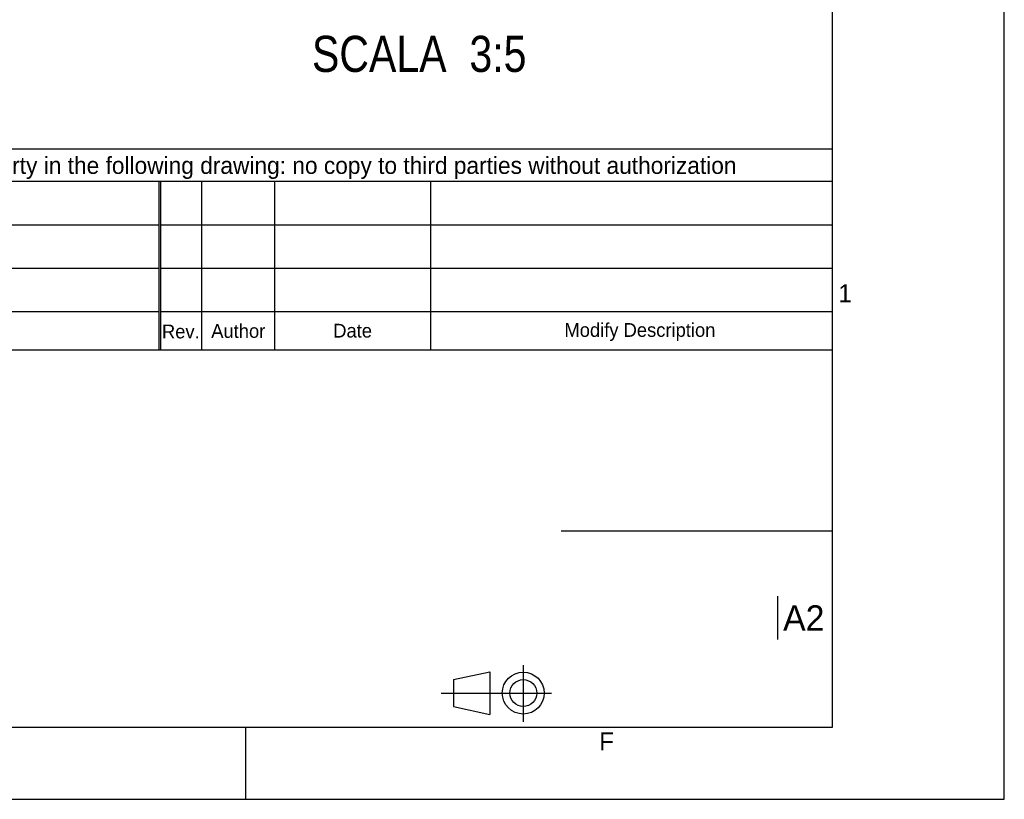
# Model space of a CAD drawing. Header units: millimetres. Extents: x 0 to 594, y 0 to 420.
# Tile 81 of 120: x 458 to 594, y 0 to 108. Entities that reach past the tile are written whole.
import ezdxf

# ---------------------------------------------------------------- set-up
doc = ezdxf.new("R2010")
doc.units = ezdxf.units.MM
doc.header["$LTSCALE"] = 32.67
doc.layers.get('0').update_dxf_attribs({"linetype": 'CONTINUOUS'})
doc.styles.get("Standard").update_dxf_attribs({"font": 'txt', "width": 0.85})
doc.styles.add('TEXTSTYLE_2', font='trium.ttf')

msp = doc.modelspace()

# ---------------------------------------------------------------- linework, layer by layer
at = {"color": 2, "linetype": 'CONTINUOUS'}
for p, q in [((594, 0), (594, 420)), ((384, 90.05248), (570.21398, 90.05248)), ((384, 85.55796), (570.21398, 85.55796)), ((476.98035, 85.55796), (476.98035, 62.23223)), ((477.19169, 85.55796), (477.19169, 62.23223)), ((482.916, 62.23223), (482.916, 85.55796)), ((493.03937, 62.23223), (493.03937, 85.55796)), ((514.61749, 62.23223), (514.61749, 85.55796)), ((384, 79.55334), (477, 79.55334)), ((477.19169, 79.55334), (570.21398, 79.55334)), ((384, 73.54872), (477, 73.54872)), ((477.19169, 73.54872), (570.21398, 73.54872)), ((384, 67.5441), (477, 67.5441)), ((477.19169, 67.5441), (570.21398, 67.5441)), ((532.6627, 37.1908), (570.1921, 37.1908)), ((562.61847, 28.11167), (562.61847, 22.14508)), ((527.40898, 18.56384), (527.40898, 10.74412)), ((517.73722, 16.60891), (522.78377, 17.64943)), ((517.73722, 16.60891), (517.73722, 12.83727)), ((522.78377, 17.64943), (522.78377, 11.74226)), ((516.03951, 14.70542), (531.31884, 14.70542)), ((517.73722, 12.83727), (522.78377, 11.74226)), ((489, 0), (489, 10)), ((0, 0), (594, 0))]:
    msp.add_line(p, q, dxfattribs=at)
at = {"color": 7, "linetype": 'CONTINUOUS'}
for p, q in [((570.21398, 10), (570.21398, 410)), ((384, 62.23223), (570.21398, 62.23223)), ((20, 10), (570.21398, 10))]:
    msp.add_line(p, q, dxfattribs=at)
at = {"color": 2, "linetype": 'CONTINUOUS'}
for radius in [2.89927, 1.86486]:
    msp.add_circle((527.40898, 14.70542), radius, dxfattribs=at)

# ---------------------------------------------------------------- texts
at = {"color": 2, "linetype": 'CONTINUOUS', "insert": (527.8524, 105.70026), "char_height": 5, "width": 56.4285714, "attachment_point": 3, "line_spacing_factor": 0.9}
msp.add_mtext('SCALA  3:5', dxfattribs=at)
at = {"color": 2, "linetype": 'CONTINUOUS', "line_spacing_factor": 0.9, "style": 'TEXTSTYLE_2'}
for s, insert, char_height, width, attachment_point in [('GEFRAN S.p.A. reserves in terms of law, the property in the following drawing: no copy to third parties without authorization', (385.05645, 88.93256), 2.35, 182.6385185, 1), ('1', (571.95938, 71.30451), 2.5, 1.9166667, 2), ('Rev.', (477.39475, 65.71123), 1.9, 5.4537037, 1), ('Author', (484.21338, 65.78518), 1.9, 7.9237037, 1), ('Date', (501.10407, 65.82939), 1.9, 5.5944444, 1), ('Modify Description', (533.10925, 65.92414), 1.9, 22.1877778, 1), ('A2', (563.38006, 26.85649), 3.5, 5.9111111, 1), ('F', (538.94117, 9.27981), 2.5, 2.1111111, 2)]:
    msp.add_mtext(s, dxfattribs=dict(at, insert=insert, char_height=char_height, width=width, attachment_point=attachment_point))

doc.saveas('drawing.dxf')
